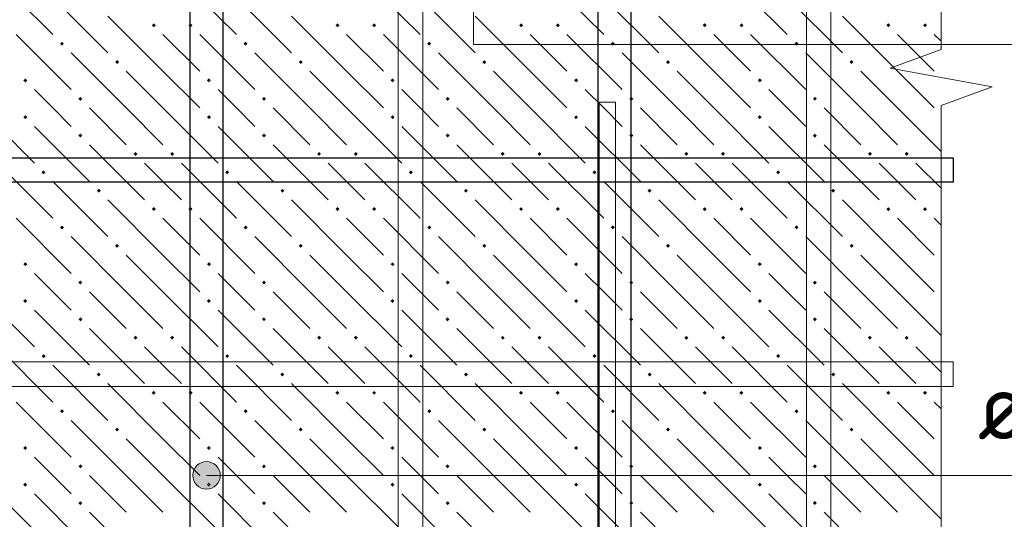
# Model space of a CAD drawing. Header units: millimetres. Extents: x 0 to 42000, y 0 to 29700.
# Tile 31 of 64: x 19511 to 22728, y 14641 to 16272. Entities that reach past the tile are written whole.
import ezdxf

# ---------------------------------------------------------------- set-up
doc = ezdxf.new("R2010")
doc.units = ezdxf.units.MM
for name, color, linetype, lineweight in [('Standard', 7, 'Continuous', 25), ('ДОП Верх по У', 7, 'Continuous', 18), ('ДОП Верх по Х', 7, 'Continuous', 18), ('ЖБ Перекрытие верхний уровень', 7, 'Continuous', 18), ('Фоновоя арматура Х1', 7, 'Continuous', 25)]:
    doc.layers.add(name, color=color, linetype=linetype, lineweight=lineweight)
doc.styles.add('ISOCPEUR', font='txt')

msp = doc.modelspace()

# ---------------------------------------------------------------- hatches: boundary and pattern name
at = {"layer": 'Standard', "linetype": 'Continuous', "lineweight": 13, "transparency": 33554687}
for points in [[(20082.9, 14761.5), (20082.9, 14806.5), (20076.6, 14784)], [(20082.9, 14806.5), (20099.1, 14745.3), (20099.1, 14822.7)], [(20082.9, 14806.5), (20082.9, 14761.5), (20099.1, 14745.3)], [(20099.1, 14822.7), (20121.6, 14739), (20121.6, 14829)], [(20099.1, 14822.7), (20099.1, 14745.3), (20121.6, 14739)], [(20121.6, 14829), (20121.6, 14739), (20144.1, 14745.3)], [(20121.6, 14829), (20144.1, 14745.3), (20144.1, 14822.7)], [(20144.1, 14822.7), (20144.1, 14745.3), (20160.3, 14761.5)], [(20144.1, 14822.7), (20160.3, 14761.5), (20160.3, 14806.5)], [(20160.3, 14806.5), (20160.3, 14761.5), (20166.6, 14784)]]:
    msp.add_hatch(color=7, dxfattribs=at).paths.add_polyline_path(points)
at = {"layer": 'ЖБ Перекрытие верхний уровень', "linetype": 'Continuous', "lineweight": 18, "transparency": 33554687}
for points in [[(19942.8, 16253.5), (19949.3, 16260), (19955.8, 16253.5), (19949.3, 16247)], [(20062.8, 16253.5), (20069.3, 16260), (20075.8, 16253.5), (20069.3, 16247)], [(20542.8, 16253.5), (20549.3, 16260), (20555.8, 16253.5), (20549.3, 16247)], [(20662.8, 16253.5), (20669.3, 16260), (20675.8, 16253.5), (20669.3, 16247)], [(21142.8, 16253.5), (21149.3, 16260), (21155.8, 16253.5), (21149.3, 16247)], [(21262.8, 16253.5), (21269.3, 16260), (21275.8, 16253.5), (21269.3, 16247)], [(21742.8, 16253.5), (21749.3, 16260), (21755.8, 16253.5), (21749.3, 16247)], [(21862.8, 16253.5), (21869.3, 16260), (21875.8, 16253.5), (21869.3, 16247)], [(22342.8, 16253.5), (22349.3, 16260), (22355.8, 16253.5), (22349.3, 16247)], [(22462.8, 16253.5), (22469.3, 16260), (22475.8, 16253.5), (22469.3, 16247)], [(19642.8, 16193.5), (19649.3, 16200), (19655.8, 16193.5), (19649.3, 16187)], [(20242.8, 16193.5), (20249.3, 16200), (20255.8, 16193.5), (20249.3, 16187)], [(20842.8, 16193.5), (20849.3, 16200), (20855.8, 16193.5), (20849.3, 16187)], [(21442.8, 16193.5), (21449.3, 16200), (21455.8, 16193.5), (21449.3, 16187)], [(22042.8, 16193.5), (22049.3, 16200), (22055.8, 16193.5), (22049.3, 16187)], [(19822.8, 16133.5), (19829.3, 16140), (19835.8, 16133.5), (19829.3, 16127)], [(20422.8, 16133.5), (20429.3, 16140), (20435.8, 16133.5), (20429.3, 16127)], [(21022.8, 16133.5), (21029.3, 16140), (21035.8, 16133.5), (21029.3, 16127)], [(21622.8, 16133.5), (21629.3, 16140), (21635.8, 16133.5), (21629.3, 16127)], [(22222.8, 16133.5), (22229.3, 16140), (22235.8, 16133.5), (22229.3, 16127)], [(19522.8, 16073.5), (19529.3, 16080), (19535.8, 16073.5), (19529.3, 16067)], [(20122.8, 16073.5), (20129.3, 16080), (20135.8, 16073.5), (20129.3, 16067)], [(20722.8, 16073.5), (20729.3, 16080), (20735.8, 16073.5), (20729.3, 16067)], [(21322.8, 16073.5), (21329.3, 16080), (21335.8, 16073.5), (21329.3, 16067)], [(21922.8, 16073.5), (21929.3, 16080), (21935.8, 16073.5), (21929.3, 16067)], [(19702.8, 16013.5), (19709.3, 16020), (19715.8, 16013.5), (19709.3, 16007)], [(20302.8, 16013.5), (20309.3, 16020), (20315.8, 16013.5), (20309.3, 16007)], [(20902.8, 16013.5), (20909.3, 16020), (20915.8, 16013.5), (20909.3, 16007)], [(21502.8, 16013.5), (21509.3, 16020), (21515.8, 16013.5), (21509.3, 16007)], [(22102.8, 16013.5), (22109.3, 16020), (22115.8, 16013.5), (22109.3, 16007)], [(19522.8, 15953.5), (19529.3, 15960), (19535.8, 15953.5), (19529.3, 15947)], [(20122.8, 15953.5), (20129.3, 15960), (20135.8, 15953.5), (20129.3, 15947)], [(20722.8, 15953.5), (20729.3, 15960), (20735.8, 15953.5), (20729.3, 15947)], [(21322.8, 15953.5), (21329.3, 15960), (21335.8, 15953.5), (21329.3, 15947)], [(21922.8, 15953.5), (21929.3, 15960), (21935.8, 15953.5), (21929.3, 15947)], [(19702.8, 15893.5), (19709.3, 15900), (19715.8, 15893.5), (19709.3, 15887)], [(20302.8, 15893.5), (20309.3, 15900), (20315.8, 15893.5), (20309.3, 15887)], [(20902.8, 15893.5), (20909.3, 15900), (20915.8, 15893.5), (20909.3, 15887)], [(21502.8, 15893.5), (21509.3, 15900), (21515.8, 15893.5), (21509.3, 15887)], [(22102.8, 15893.5), (22109.3, 15900), (22115.8, 15893.5), (22109.3, 15887)], [(19882.8, 15833.5), (19889.3, 15840), (19895.8, 15833.5), (19889.3, 15827)], [(20002.8, 15833.5), (20009.3, 15840), (20015.8, 15833.5), (20009.3, 15827)], [(20482.8, 15833.5), (20489.3, 15840), (20495.8, 15833.5), (20489.3, 15827)], [(20602.8, 15833.5), (20609.3, 15840), (20615.8, 15833.5), (20609.3, 15827)], [(21082.8, 15833.5), (21089.3, 15840), (21095.8, 15833.5), (21089.3, 15827)], [(21202.8, 15833.5), (21209.3, 15840), (21215.8, 15833.5), (21209.3, 15827)], [(21682.8, 15833.5), (21689.3, 15840), (21695.8, 15833.5), (21689.3, 15827)], [(21802.8, 15833.5), (21809.3, 15840), (21815.8, 15833.5), (21809.3, 15827)], [(22282.8, 15833.5), (22289.3, 15840), (22295.8, 15833.5), (22289.3, 15827)], [(22402.8, 15833.5), (22409.3, 15840), (22415.8, 15833.5), (22409.3, 15827)], [(19582.8, 15773.5), (19589.3, 15780), (19595.8, 15773.5), (19589.3, 15767)], [(20182.8, 15773.5), (20189.3, 15780), (20195.8, 15773.5), (20189.3, 15767)], [(20782.8, 15773.5), (20789.3, 15780), (20795.8, 15773.5), (20789.3, 15767)], [(21382.8, 15773.5), (21389.3, 15780), (21395.8, 15773.5), (21389.3, 15767)], [(21982.8, 15773.5), (21989.3, 15780), (21995.8, 15773.5), (21989.3, 15767)], [(19762.8, 15713.5), (19769.3, 15720), (19775.8, 15713.5), (19769.3, 15707)], [(20362.8, 15713.5), (20369.3, 15720), (20375.8, 15713.5), (20369.3, 15707)], [(20962.8, 15713.5), (20969.3, 15720), (20975.8, 15713.5), (20969.3, 15707)], [(21562.8, 15713.5), (21569.3, 15720), (21575.8, 15713.5), (21569.3, 15707)], [(22162.8, 15713.5), (22169.3, 15720), (22175.8, 15713.5), (22169.3, 15707)], [(19942.8, 15653.5), (19949.3, 15660), (19955.8, 15653.5), (19949.3, 15647)], [(20062.8, 15653.5), (20069.3, 15660), (20075.8, 15653.5), (20069.3, 15647)], [(20542.8, 15653.5), (20549.3, 15660), (20555.8, 15653.5), (20549.3, 15647)], [(20662.8, 15653.5), (20669.3, 15660), (20675.8, 15653.5), (20669.3, 15647)], [(21142.8, 15653.5), (21149.3, 15660), (21155.8, 15653.5), (21149.3, 15647)], [(21262.8, 15653.5), (21269.3, 15660), (21275.8, 15653.5), (21269.3, 15647)], [(21742.8, 15653.5), (21749.3, 15660), (21755.8, 15653.5), (21749.3, 15647)], [(21862.8, 15653.5), (21869.3, 15660), (21875.8, 15653.5), (21869.3, 15647)], [(22342.8, 15653.5), (22349.3, 15660), (22355.8, 15653.5), (22349.3, 15647)], [(22462.8, 15653.5), (22469.3, 15660), (22475.8, 15653.5), (22469.3, 15647)], [(19642.8, 15593.5), (19649.3, 15600), (19655.8, 15593.5), (19649.3, 15587)], [(20242.8, 15593.5), (20249.3, 15600), (20255.8, 15593.5), (20249.3, 15587)], [(20842.8, 15593.5), (20849.3, 15600), (20855.8, 15593.5), (20849.3, 15587)], [(21442.8, 15593.5), (21449.3, 15600), (21455.8, 15593.5), (21449.3, 15587)], [(22042.8, 15593.5), (22049.3, 15600), (22055.8, 15593.5), (22049.3, 15587)], [(19822.8, 15533.5), (19829.3, 15540), (19835.8, 15533.5), (19829.3, 15527)], [(20422.8, 15533.5), (20429.3, 15540), (20435.8, 15533.5), (20429.3, 15527)], [(21022.8, 15533.5), (21029.3, 15540), (21035.8, 15533.5), (21029.3, 15527)], [(21622.8, 15533.5), (21629.3, 15540), (21635.8, 15533.5), (21629.3, 15527)], [(22222.8, 15533.5), (22229.3, 15540), (22235.8, 15533.5), (22229.3, 15527)], [(19522.8, 15473.5), (19529.3, 15480), (19535.8, 15473.5), (19529.3, 15467)], [(20122.8, 15473.5), (20129.3, 15480), (20135.8, 15473.5), (20129.3, 15467)], [(20722.8, 15473.5), (20729.3, 15480), (20735.8, 15473.5), (20729.3, 15467)], [(21322.8, 15473.5), (21329.3, 15480), (21335.8, 15473.5), (21329.3, 15467)], [(21922.8, 15473.5), (21929.3, 15480), (21935.8, 15473.5), (21929.3, 15467)], [(19702.8, 15413.5), (19709.3, 15420), (19715.8, 15413.5), (19709.3, 15407)], [(20302.8, 15413.5), (20309.3, 15420), (20315.8, 15413.5), (20309.3, 15407)], [(20902.8, 15413.5), (20909.3, 15420), (20915.8, 15413.5), (20909.3, 15407)], [(21502.8, 15413.5), (21509.3, 15420), (21515.8, 15413.5), (21509.3, 15407)], [(22102.8, 15413.5), (22109.3, 15420), (22115.8, 15413.5), (22109.3, 15407)], [(19522.8, 15353.5), (19529.3, 15360), (19535.8, 15353.5), (19529.3, 15347)], [(20122.8, 15353.5), (20129.3, 15360), (20135.8, 15353.5), (20129.3, 15347)], [(20722.8, 15353.5), (20729.3, 15360), (20735.8, 15353.5), (20729.3, 15347)], [(21322.8, 15353.5), (21329.3, 15360), (21335.8, 15353.5), (21329.3, 15347)], [(21922.8, 15353.5), (21929.3, 15360), (21935.8, 15353.5), (21929.3, 15347)], [(19702.8, 15293.5), (19709.3, 15300), (19715.8, 15293.5), (19709.3, 15287)], [(20302.8, 15293.5), (20309.3, 15300), (20315.8, 15293.5), (20309.3, 15287)], [(20902.8, 15293.5), (20909.3, 15300), (20915.8, 15293.5), (20909.3, 15287)], [(21502.8, 15293.5), (21509.3, 15300), (21515.8, 15293.5), (21509.3, 15287)], [(22102.8, 15293.5), (22109.3, 15300), (22115.8, 15293.5), (22109.3, 15287)], [(19882.8, 15233.5), (19889.3, 15240), (19895.8, 15233.5), (19889.3, 15227)], [(20002.8, 15233.5), (20009.3, 15240), (20015.8, 15233.5), (20009.3, 15227)], [(20482.8, 15233.5), (20489.3, 15240), (20495.8, 15233.5), (20489.3, 15227)], [(20602.8, 15233.5), (20609.3, 15240), (20615.8, 15233.5), (20609.3, 15227)], [(21082.8, 15233.5), (21089.3, 15240), (21095.8, 15233.5), (21089.3, 15227)], [(21202.8, 15233.5), (21209.3, 15240), (21215.8, 15233.5), (21209.3, 15227)], [(21682.8, 15233.5), (21689.3, 15240), (21695.8, 15233.5), (21689.3, 15227)], [(21802.8, 15233.5), (21809.3, 15240), (21815.8, 15233.5), (21809.3, 15227)], [(22282.8, 15233.5), (22289.3, 15240), (22295.8, 15233.5), (22289.3, 15227)], [(22402.8, 15233.5), (22409.3, 15240), (22415.8, 15233.5), (22409.3, 15227)], [(19582.8, 15173.5), (19589.3, 15180), (19595.8, 15173.5), (19589.3, 15167)], [(20182.8, 15173.5), (20189.3, 15180), (20195.8, 15173.5), (20189.3, 15167)], [(20782.8, 15173.5), (20789.3, 15180), (20795.8, 15173.5), (20789.3, 15167)], [(21382.8, 15173.5), (21389.3, 15180), (21395.8, 15173.5), (21389.3, 15167)], [(21982.8, 15173.5), (21989.3, 15180), (21995.8, 15173.5), (21989.3, 15167)], [(19762.8, 15113.5), (19769.3, 15120), (19775.8, 15113.5), (19769.3, 15107)], [(20362.8, 15113.5), (20369.3, 15120), (20375.8, 15113.5), (20369.3, 15107)], [(20962.8, 15113.5), (20969.3, 15120), (20975.8, 15113.5), (20969.3, 15107)], [(21562.8, 15113.5), (21569.3, 15120), (21575.8, 15113.5), (21569.3, 15107)], [(22162.8, 15113.5), (22169.3, 15120), (22175.8, 15113.5), (22169.3, 15107)], [(19942.8, 15053.5), (19949.3, 15060), (19955.8, 15053.5), (19949.3, 15047)], [(20062.8, 15053.5), (20069.3, 15060), (20075.8, 15053.5), (20069.3, 15047)], [(20542.8, 15053.5), (20549.3, 15060), (20555.8, 15053.5), (20549.3, 15047)], [(20662.8, 15053.5), (20669.3, 15060), (20675.8, 15053.5), (20669.3, 15047)], [(21142.8, 15053.5), (21149.3, 15060), (21155.8, 15053.5), (21149.3, 15047)], [(21262.8, 15053.5), (21269.3, 15060), (21275.8, 15053.5), (21269.3, 15047)], [(21742.8, 15053.5), (21749.3, 15060), (21755.8, 15053.5), (21749.3, 15047)], [(21862.8, 15053.5), (21869.3, 15060), (21875.8, 15053.5), (21869.3, 15047)], [(22342.8, 15053.5), (22349.3, 15060), (22355.8, 15053.5), (22349.3, 15047)], [(22462.8, 15053.5), (22469.3, 15060), (22475.8, 15053.5), (22469.3, 15047)], [(19642.8, 14993.5), (19649.3, 15000), (19655.8, 14993.5), (19649.3, 14987)], [(20242.8, 14993.5), (20249.3, 15000), (20255.8, 14993.5), (20249.3, 14987)], [(20842.8, 14993.5), (20849.3, 15000), (20855.8, 14993.5), (20849.3, 14987)], [(21442.8, 14993.5), (21449.3, 15000), (21455.8, 14993.5), (21449.3, 14987)], [(22042.8, 14993.5), (22049.3, 15000), (22055.8, 14993.5), (22049.3, 14987)], [(19822.8, 14933.5), (19829.3, 14940), (19835.8, 14933.5), (19829.3, 14927)], [(20422.8, 14933.5), (20429.3, 14940), (20435.8, 14933.5), (20429.3, 14927)], [(21022.8, 14933.5), (21029.3, 14940), (21035.8, 14933.5), (21029.3, 14927)], [(21622.8, 14933.5), (21629.3, 14940), (21635.8, 14933.5), (21629.3, 14927)], [(22222.8, 14933.5), (22229.3, 14940), (22235.8, 14933.5), (22229.3, 14927)], [(19522.8, 14873.5), (19529.3, 14880), (19535.8, 14873.5), (19529.3, 14867)], [(20122.8, 14873.5), (20129.3, 14880), (20135.8, 14873.5), (20129.3, 14867)], [(20722.8, 14873.5), (20729.3, 14880), (20735.8, 14873.5), (20729.3, 14867)], [(21322.8, 14873.5), (21329.3, 14880), (21335.8, 14873.5), (21329.3, 14867)], [(21922.8, 14873.5), (21929.3, 14880), (21935.8, 14873.5), (21929.3, 14867)], [(19702.8, 14813.5), (19709.3, 14820), (19715.8, 14813.5), (19709.3, 14807)], [(20302.8, 14813.5), (20309.3, 14820), (20315.8, 14813.5), (20309.3, 14807)], [(20902.8, 14813.5), (20909.3, 14820), (20915.8, 14813.5), (20909.3, 14807)], [(21502.8, 14813.5), (21509.3, 14820), (21515.8, 14813.5), (21509.3, 14807)], [(22102.8, 14813.5), (22109.3, 14820), (22115.8, 14813.5), (22109.3, 14807)], [(19522.8, 14753.5), (19529.3, 14760), (19535.8, 14753.5), (19529.3, 14747)], [(20122.8, 14753.5), (20129.3, 14760), (20135.8, 14753.5), (20129.3, 14747)], [(20722.8, 14753.5), (20729.3, 14760), (20735.8, 14753.5), (20729.3, 14747)], [(21322.8, 14753.5), (21329.3, 14760), (21335.8, 14753.5), (21329.3, 14747)], [(21922.8, 14753.5), (21929.3, 14760), (21935.8, 14753.5), (21929.3, 14747)], [(19702.8, 14693.5), (19709.3, 14700), (19715.8, 14693.5), (19709.3, 14687)], [(20302.8, 14693.5), (20309.3, 14700), (20315.8, 14693.5), (20309.3, 14687)], [(20902.8, 14693.5), (20909.3, 14700), (20915.8, 14693.5), (20909.3, 14687)], [(21502.8, 14693.5), (21509.3, 14700), (21515.8, 14693.5), (21509.3, 14687)], [(22102.8, 14693.5), (22109.3, 14700), (22115.8, 14693.5), (22109.3, 14687)]]:
    msp.add_hatch(color=7, dxfattribs=at).paths.add_polyline_path(points, flags=16)

# ---------------------------------------------------------------- linework, layer by layer
at = {"color": 7, "linetype": 'Continuous', "lineweight": 13, "transparency": 33554687}
msp.add_lwpolyline([(21458.2, 16002.9), (21458.2, 14389.6), (22548.2, 14389.6), (22548.2, 14336.3), (21404.9, 14336.3), (21404.9, 16002.9), (21458.2, 16002.9)], dxfattribs=at)
at = {"layer": 'Standard', "color": 7, "linetype": 'Continuous', "lineweight": 13, "transparency": 33554687}
for p, q in [((22521.6, 17606.7), (22521.6, 16174.8)), ((22521.6, 16174.8), (22354.9, 16113.8)), ((22354.9, 16113.8), (22688.2, 16052.9)), ((22688.2, 16052.9), (22521.6, 15992)), ((22521.6, 15992), (22521.6, 14560.1)), ((20121.6, 14829), (20121.6, 14829)), ((20076.6, 14784), (20076.6, 14784)), ((20121.6, 14784), (24820.9, 14784)), ((20166.6, 14784), (20166.6, 14784)), ((20121.6, 14739), (20121.6, 14739))]:
    msp.add_line(p, q, dxfattribs=at)
at = {"layer": 'Standard', "color": 254, "linetype": 'Continuous', "lineweight": 18, "true_color": 0xc4c4ff, "transparency": 33554687}
msp.add_lwpolyline([(20993.5, 16191.3), (39432.5, 16191.3), (39432.5, 18858), (20993.5, 18858), (20993.5, 16191.3)], dxfattribs=at)
at = {"layer": 'Standard', "color": 7, "linetype": 'Continuous', "lineweight": 13, "transparency": 33554687}
msp.add_circle((20121.6, 14784), 45, dxfattribs=at)
at = {"layer": 'ДОП Верх по У', "color": 7, "linetype": 'Continuous', "lineweight": 25, "transparency": 33554687}
for points in [[(20174.9, 23381), (20174.9, 11460.1), (20068.2, 11460.1), (20068.2, 23381), (20174.9, 23381)], [(21508.2, 23381), (21508.2, 11460.1), (21401.6, 11460.1), (21401.6, 23381), (21508.2, 23381)]]:
    msp.add_lwpolyline(points, dxfattribs=at)
at = {"layer": 'ДОП Верх по Х', "color": 7, "linetype": 'Continuous', "lineweight": 25, "transparency": 33554687}
msp.add_lwpolyline([(22561.6, 15741), (15354.9, 15741), (15354.9, 15821), (22561.6, 15821), (22561.6, 15741)], dxfattribs=at)
at = {"layer": 'ЖБ Перекрытие верхний уровень', "color": 9, "linetype": 'Continuous', "lineweight": 18, "true_color": 0xc7c7c7, "transparency": 33554687}
for p, q in [((19439.3, 16403.5), (19619.3, 16223.5)), ((20039.3, 16403.5), (20219.3, 16223.5)), ((20639.3, 16403.5), (20819.3, 16223.5)), ((21239.3, 16403.5), (21419.3, 16223.5)), ((21839.3, 16403.5), (22019.3, 16223.5)), ((19619.3, 16343.5), (19799.3, 16163.5)), ((20219.3, 16343.5), (20399.3, 16163.5)), ((20819.3, 16343.5), (20999.3, 16163.5)), ((21419.3, 16343.5), (21599.3, 16163.5)), ((22019.3, 16343.5), (22199.3, 16163.5)), ((19979.3, 16103.5), (19799.3, 16283.5)), ((20579.3, 16103.5), (20399.3, 16283.5)), ((21179.3, 16103.5), (20999.3, 16283.5)), ((21779.3, 16103.5), (21599.3, 16283.5)), ((22379.3, 16103.5), (22199.3, 16283.5)), ((19499.3, 16223.5), (19679.3, 16043.5)), ((19979.3, 16223.5), (20099.3, 16103.5)), ((20099.3, 16223.5), (20279.3, 16043.5)), ((20579.3, 16223.5), (20699.3, 16103.5)), ((20699.3, 16223.5), (20879.3, 16043.5)), ((21179.3, 16223.5), (21299.3, 16103.5)), ((21299.3, 16223.5), (21479.3, 16043.5)), ((21779.3, 16223.5), (21899.3, 16103.5)), ((21899.3, 16223.5), (22079.3, 16043.5)), ((22379.3, 16223.5), (22499.3, 16103.5)), ((22499.3, 16223.5), (22521.6, 16201.2)), ((19859.3, 15983.5), (19679.3, 16163.5)), ((20459.3, 15983.5), (20279.3, 16163.5)), ((21059.3, 15983.5), (20879.3, 16163.5)), ((21659.3, 15983.5), (21479.3, 16163.5)), ((22259.3, 15983.5), (22079.3, 16163.5)), ((19859.3, 16103.5), (19979.3, 15983.5)), ((19979.3, 16103.5), (20099.3, 15983.5)), ((20459.3, 16103.5), (20579.3, 15983.5)), ((20579.3, 16103.5), (20699.3, 15983.5)), ((21059.3, 16103.5), (21179.3, 15983.5)), ((21179.3, 16103.5), (21299.3, 15983.5)), ((21659.3, 16103.5), (21779.3, 15983.5)), ((21779.3, 16103.5), (21899.3, 15983.5)), ((22259.3, 16103.5), (22379.3, 15983.5)), ((22379.3, 16103.5), (22499.3, 15983.5)), ((19619.3, 15983.5), (19559.3, 16043.5)), ((20219.3, 15983.5), (20159.3, 16043.5)), ((20819.3, 15983.5), (20759.3, 16043.5)), ((21419.3, 15983.5), (21359.3, 16043.5)), ((22019.3, 15983.5), (21959.3, 16043.5)), ((19379.3, 15983.5), (19559.3, 15803.5)), ((19679.3, 15923.5), (19619.3, 15983.5)), ((19739.3, 15983.5), (19859.3, 15863.5)), ((19859.3, 15983.5), (19979.3, 15863.5)), ((19979.3, 15983.5), (20159.3, 15803.5)), ((20279.3, 15923.5), (20219.3, 15983.5)), ((20339.3, 15983.5), (20459.3, 15863.5)), ((20459.3, 15983.5), (20579.3, 15863.5)), ((20579.3, 15983.5), (20759.3, 15803.5)), ((20879.3, 15923.5), (20819.3, 15983.5)), ((20939.3, 15983.5), (21059.3, 15863.5)), ((21059.3, 15983.5), (21179.3, 15863.5)), ((21179.3, 15983.5), (21359.3, 15803.5)), ((21479.3, 15923.5), (21419.3, 15983.5)), ((21539.3, 15983.5), (21659.3, 15863.5)), ((21659.3, 15983.5), (21779.3, 15863.5)), ((21779.3, 15983.5), (21959.3, 15803.5)), ((22079.3, 15923.5), (22019.3, 15983.5)), ((22139.3, 15983.5), (22259.3, 15863.5)), ((22259.3, 15983.5), (22379.3, 15863.5)), ((22379.3, 15983.5), (22521.6, 15841.2)), ((19559.3, 15923.5), (19739.3, 15743.5)), ((20159.3, 15923.5), (20339.3, 15743.5)), ((20759.3, 15923.5), (20939.3, 15743.5)), ((21359.3, 15923.5), (21539.3, 15743.5)), ((21959.3, 15923.5), (22139.3, 15743.5)), ((19739.3, 15863.5), (19919.3, 15683.5)), ((20339.3, 15863.5), (20519.3, 15683.5)), ((20939.3, 15863.5), (21119.3, 15683.5)), ((21539.3, 15863.5), (21719.3, 15683.5)), ((22139.3, 15863.5), (22319.3, 15683.5)), ((19439.3, 15803.5), (19619.3, 15623.5)), ((19979.3, 15743.5), (19919.3, 15803.5)), ((20039.3, 15803.5), (20219.3, 15623.5)), ((20579.3, 15743.5), (20519.3, 15803.5)), ((20639.3, 15803.5), (20819.3, 15623.5)), ((21179.3, 15743.5), (21119.3, 15803.5)), ((21239.3, 15803.5), (21419.3, 15623.5)), ((21779.3, 15743.5), (21719.3, 15803.5)), ((21839.3, 15803.5), (22019.3, 15623.5)), ((22379.3, 15743.5), (22319.3, 15803.5)), ((22439.3, 15803.5), (22521.6, 15721.2)), ((19619.3, 15743.5), (19799.3, 15563.5)), ((20039.3, 15683.5), (19979.3, 15743.5)), ((20219.3, 15743.5), (20399.3, 15563.5)), ((20639.3, 15683.5), (20579.3, 15743.5)), ((20819.3, 15743.5), (20999.3, 15563.5)), ((21239.3, 15683.5), (21179.3, 15743.5)), ((21419.3, 15743.5), (21599.3, 15563.5)), ((21839.3, 15683.5), (21779.3, 15743.5)), ((22019.3, 15743.5), (22199.3, 15563.5)), ((22439.3, 15683.5), (22379.3, 15743.5)), ((19979.3, 15503.5), (19799.3, 15683.5)), ((20579.3, 15503.5), (20399.3, 15683.5)), ((21179.3, 15503.5), (20999.3, 15683.5)), ((21779.3, 15503.5), (21599.3, 15683.5)), ((22379.3, 15503.5), (22199.3, 15683.5)), ((19499.3, 15623.5), (19679.3, 15443.5)), ((19979.3, 15623.5), (20099.3, 15503.5)), ((20099.3, 15623.5), (20279.3, 15443.5)), ((20579.3, 15623.5), (20699.3, 15503.5)), ((20699.3, 15623.5), (20879.3, 15443.5)), ((21179.3, 15623.5), (21299.3, 15503.5)), ((21299.3, 15623.5), (21479.3, 15443.5)), ((21779.3, 15623.5), (21899.3, 15503.5)), ((21899.3, 15623.5), (22079.3, 15443.5)), ((22379.3, 15623.5), (22499.3, 15503.5)), ((22499.3, 15623.5), (22521.6, 15601.2)), ((19859.3, 15383.5), (19679.3, 15563.5)), ((20459.3, 15383.5), (20279.3, 15563.5)), ((21059.3, 15383.5), (20879.3, 15563.5)), ((21659.3, 15383.5), (21479.3, 15563.5)), ((22259.3, 15383.5), (22079.3, 15563.5)), ((19859.3, 15503.5), (19979.3, 15383.5)), ((19979.3, 15503.5), (20099.3, 15383.5)), ((20459.3, 15503.5), (20579.3, 15383.5)), ((20579.3, 15503.5), (20699.3, 15383.5)), ((21059.3, 15503.5), (21179.3, 15383.5)), ((21179.3, 15503.5), (21299.3, 15383.5)), ((21659.3, 15503.5), (21779.3, 15383.5)), ((21779.3, 15503.5), (21899.3, 15383.5)), ((22259.3, 15503.5), (22379.3, 15383.5)), ((22379.3, 15503.5), (22499.3, 15383.5)), ((19619.3, 15383.5), (19559.3, 15443.5)), ((20219.3, 15383.5), (20159.3, 15443.5)), ((20819.3, 15383.5), (20759.3, 15443.5)), ((21419.3, 15383.5), (21359.3, 15443.5)), ((22019.3, 15383.5), (21959.3, 15443.5)), ((19379.3, 15383.5), (19559.3, 15203.5)), ((19679.3, 15323.5), (19619.3, 15383.5)), ((19739.3, 15383.5), (19859.3, 15263.5)), ((19859.3, 15383.5), (19979.3, 15263.5)), ((19979.3, 15383.5), (20159.3, 15203.5)), ((20279.3, 15323.5), (20219.3, 15383.5)), ((20339.3, 15383.5), (20459.3, 15263.5)), ((20459.3, 15383.5), (20579.3, 15263.5)), ((20579.3, 15383.5), (20759.3, 15203.5)), ((20879.3, 15323.5), (20819.3, 15383.5)), ((20939.3, 15383.5), (21059.3, 15263.5)), ((21059.3, 15383.5), (21179.3, 15263.5)), ((21179.3, 15383.5), (21359.3, 15203.5)), ((21479.3, 15323.5), (21419.3, 15383.5)), ((21539.3, 15383.5), (21659.3, 15263.5)), ((21659.3, 15383.5), (21779.3, 15263.5)), ((21779.3, 15383.5), (21959.3, 15203.5)), ((22079.3, 15323.5), (22019.3, 15383.5)), ((22139.3, 15383.5), (22259.3, 15263.5)), ((22259.3, 15383.5), (22379.3, 15263.5)), ((22379.3, 15383.5), (22521.6, 15241.2)), ((19559.3, 15323.5), (19739.3, 15143.5)), ((20159.3, 15323.5), (20339.3, 15143.5)), ((20759.3, 15323.5), (20939.3, 15143.5)), ((21359.3, 15323.5), (21539.3, 15143.5)), ((21959.3, 15323.5), (22139.3, 15143.5)), ((19739.3, 15263.5), (19919.3, 15083.5)), ((20339.3, 15263.5), (20519.3, 15083.5)), ((20939.3, 15263.5), (21119.3, 15083.5)), ((21539.3, 15263.5), (21719.3, 15083.5)), ((22139.3, 15263.5), (22319.3, 15083.5)), ((19439.3, 15203.5), (19619.3, 15023.5)), ((19979.3, 15143.5), (19919.3, 15203.5)), ((20039.3, 15203.5), (20219.3, 15023.5)), ((20579.3, 15143.5), (20519.3, 15203.5)), ((20639.3, 15203.5), (20819.3, 15023.5)), ((21179.3, 15143.5), (21119.3, 15203.5)), ((21239.3, 15203.5), (21419.3, 15023.5)), ((21779.3, 15143.5), (21719.3, 15203.5)), ((21839.3, 15203.5), (22019.3, 15023.5)), ((22379.3, 15143.5), (22319.3, 15203.5)), ((22439.3, 15203.5), (22521.6, 15121.2)), ((19619.3, 15143.5), (19799.3, 14963.5)), ((20039.3, 15083.5), (19979.3, 15143.5)), ((20219.3, 15143.5), (20399.3, 14963.5)), ((20639.3, 15083.5), (20579.3, 15143.5)), ((20819.3, 15143.5), (20999.3, 14963.5)), ((21239.3, 15083.5), (21179.3, 15143.5)), ((21419.3, 15143.5), (21599.3, 14963.5)), ((21839.3, 15083.5), (21779.3, 15143.5)), ((22019.3, 15143.5), (22199.3, 14963.5)), ((22439.3, 15083.5), (22379.3, 15143.5)), ((19979.3, 14903.5), (19799.3, 15083.5)), ((20579.3, 14903.5), (20399.3, 15083.5)), ((21179.3, 14903.5), (20999.3, 15083.5)), ((21779.3, 14903.5), (21599.3, 15083.5)), ((22379.3, 14903.5), (22199.3, 15083.5)), ((19499.3, 15023.5), (19679.3, 14843.5)), ((19979.3, 15023.5), (20099.3, 14903.5)), ((20099.3, 15023.5), (20279.3, 14843.5)), ((20579.3, 15023.5), (20699.3, 14903.5)), ((20699.3, 15023.5), (20879.3, 14843.5)), ((21179.3, 15023.5), (21299.3, 14903.5)), ((21299.3, 15023.5), (21479.3, 14843.5)), ((21779.3, 15023.5), (21899.3, 14903.5)), ((21899.3, 15023.5), (22079.3, 14843.5)), ((22379.3, 15023.5), (22499.3, 14903.5)), ((22499.3, 15023.5), (22521.6, 15001.2)), ((19859.3, 14783.5), (19679.3, 14963.5)), ((20459.3, 14783.5), (20279.3, 14963.5)), ((21059.3, 14783.5), (20879.3, 14963.5)), ((21659.3, 14783.5), (21479.3, 14963.5)), ((22259.3, 14783.5), (22079.3, 14963.5)), ((19859.3, 14903.5), (19979.3, 14783.5)), ((19979.3, 14903.5), (20099.3, 14783.5)), ((20459.3, 14903.5), (20579.3, 14783.5)), ((20579.3, 14903.5), (20699.3, 14783.5)), ((21059.3, 14903.5), (21179.3, 14783.5)), ((21179.3, 14903.5), (21299.3, 14783.5)), ((21659.3, 14903.5), (21779.3, 14783.5)), ((21779.3, 14903.5), (21899.3, 14783.5)), ((22259.3, 14903.5), (22379.3, 14783.5)), ((22379.3, 14903.5), (22499.3, 14783.5)), ((19619.3, 14783.5), (19559.3, 14843.5)), ((20219.3, 14783.5), (20159.3, 14843.5)), ((20819.3, 14783.5), (20759.3, 14843.5)), ((21419.3, 14783.5), (21359.3, 14843.5)), ((22019.3, 14783.5), (21959.3, 14843.5)), ((19379.3, 14783.5), (19559.3, 14603.5)), ((19679.3, 14723.5), (19619.3, 14783.5)), ((19739.3, 14783.5), (19859.3, 14663.5)), ((19859.3, 14783.5), (19979.3, 14663.5)), ((19979.3, 14783.5), (20159.3, 14603.5)), ((20279.3, 14723.5), (20219.3, 14783.5)), ((20339.3, 14783.5), (20459.3, 14663.5)), ((20459.3, 14783.5), (20579.3, 14663.5)), ((20579.3, 14783.5), (20759.3, 14603.5)), ((20879.3, 14723.5), (20819.3, 14783.5)), ((20939.3, 14783.5), (21059.3, 14663.5)), ((21059.3, 14783.5), (21179.3, 14663.5)), ((21179.3, 14783.5), (21359.3, 14603.5)), ((21479.3, 14723.5), (21419.3, 14783.5)), ((21539.3, 14783.5), (21659.3, 14663.5)), ((21659.3, 14783.5), (21779.3, 14663.5)), ((21779.3, 14783.5), (21959.3, 14603.5)), ((22079.3, 14723.5), (22019.3, 14783.5)), ((22139.3, 14783.5), (22259.3, 14663.5)), ((22259.3, 14783.5), (22379.3, 14663.5)), ((22379.3, 14783.5), (22521.6, 14641.2)), ((19559.3, 14723.5), (19739.3, 14543.5)), ((20159.3, 14723.5), (20339.3, 14543.5)), ((20759.3, 14723.5), (20939.3, 14543.5)), ((21359.3, 14723.5), (21539.3, 14543.5)), ((21959.3, 14723.5), (22139.3, 14543.5)), ((19739.3, 14663.5), (19919.3, 14483.5)), ((20339.3, 14663.5), (20519.3, 14483.5)), ((20939.3, 14663.5), (21119.3, 14483.5)), ((21539.3, 14663.5), (21719.3, 14483.5)), ((22139.3, 14663.5), (22319.3, 14483.5))]:
    msp.add_line(p, q, dxfattribs=at)
at = {"layer": 'Фоновоя арматура Х1', "color": 251, "linetype": 'Continuous', "lineweight": 18, "true_color": 0x656565, "transparency": 33554687}
for points in [[(20828.2, 26786.6), (20828.2, 11473.4), (20748.2, 11473.4), (20748.2, 26786.6), (20828.2, 26786.6)], [(20828.2, 26786.6), (20828.2, 11473.4), (20748.2, 11473.4), (20748.2, 26786.6), (20828.2, 26786.6)], [(22161.6, 26786.6), (22161.6, 11473.4), (22081.6, 11473.4), (22081.6, 26786.6), (22161.6, 26786.6)], [(22161.6, 26786.6), (22161.6, 11473.4), (22081.6, 11473.4), (22081.6, 26786.6), (22161.6, 26786.6)], [(22561.6, 15074.4), (15354.9, 15074.4), (15354.9, 15154.4), (22561.6, 15154.4), (22561.6, 15074.4)], [(22561.6, 15074.4), (15354.9, 15074.4), (15354.9, 15154.4), (22561.6, 15154.4), (22561.6, 15074.4)]]:
    msp.add_lwpolyline(points, dxfattribs=at)

# ---------------------------------------------------------------- texts
at = {"layer": 'ДОП Верх по У', "color": 7, "linetype": 'Continuous', "lineweight": 13, "transparency": 33554687, "insert": (22641.6, 14901.3), "char_height": 220, "width": 2150.523, "attachment_point": 7, "style": 'ISOCPEUR'}
msp.add_mtext('\\W0.96;ø16 L=3300mm ', dxfattribs=at)

doc.saveas('drawing.dxf')
